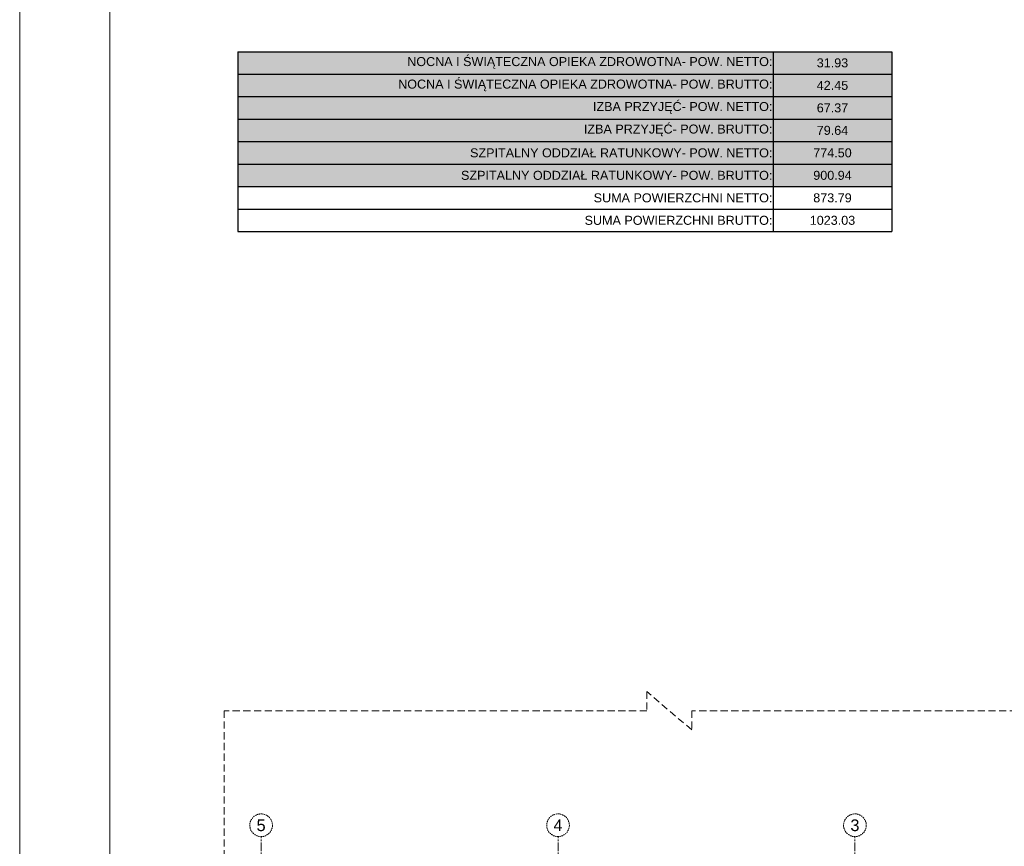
# Model space of a CAD drawing. Header units: millimetres. Extents: x -1413 to 4627, y 0 to 12711.
# Tile 65 of 247: x -1413 to 775, y 7839 to 9676. Entities that reach past the tile are written whole.
import ezdxf
from ezdxf.enums import TextEntityAlignment as Align

# ---------------------------------------------------------------- set-up
doc = ezdxf.new("R2010")
doc.units = ezdxf.units.MM
for name, pattern in [('ACAD_ISO02W100', [15, 12, -3]), ('CACHE2', [4.7625, 3.175, -1.5875]), ('CENTER2', [28.575, 19.05, -3.175, 3.175, -3.175]), ('DASHED2', [0.375, 0.25, -0.125])]:
    doc.linetypes.add(name, pattern=pattern)
for name, color, linetype, lineweight in [('SQ_HATCH', 140, 'Continuous', 13), ('SQ_Opisy', 7, 'Continuous', 18), ('SQ_Osie', 220, 'CENTER2', 9), ('SQ_ZAKRES_OPRACOWANIA', 7, 'ACAD_ISO02W100', 20)]:
    doc.layers.add(name, color=color, linetype=linetype, lineweight=lineweight)
doc.styles.get("Standard").update_dxf_attribs({"font": 'arial.ttf'})

# ---------------------------------------------------------------- blocks, each defined once
blk = doc.blocks.new('*T98')
at = {"layer": 'SQ_Opisy', "color": 0, "linetype": 'ByBlock', "lineweight": -2, "transparency": 16777216}
for p, q in [((0, 0), (1453.9, 0)), ((0, 0), (0, -400)), ((1189.9, 0), (1189.9, -400)), ((1453.9, 0), (1453.9, -400)), ((0, -50), (1453.9, -50)), ((0, -100), (1453.9, -100)), ((0, -150), (1453.9, -150)), ((0, -200), (1453.9, -200)), ((0, -250), (1453.9, -250)), ((0, -300), (1453.9, -300)), ((0, -350), (1453.9, -350)), ((0, -400), (1453.9, -400))]:
    blk.add_line(p, q, dxfattribs=at)
at = {"layer": 'SQ_Opisy', "color": 30, "true_color": 0xf8991e, "transparency": 16777216}
for points in [[(0, 0), (0, -50), (1189.9, 0), (1189.9, -50)], [(1189.9, 0), (1189.9, -50), (1453.9, 0), (1453.9, -50)], [(0, -50), (0, -100), (1189.9, -50), (1189.9, -100)], [(1189.9, -50), (1189.9, -100), (1453.9, -50), (1453.9, -100)]]:
    blk.add_solid(points, dxfattribs=at)
at = {"layer": 'SQ_Opisy', "color": 217, "true_color": 0x93278f, "transparency": 16777216}
for points in [[(0, -100), (0, -150), (1189.9, -100), (1189.9, -150)], [(1189.9, -100), (1189.9, -150), (1453.9, -100), (1453.9, -150)], [(0, -150), (0, -200), (1189.9, -150), (1189.9, -200)], [(1189.9, -150), (1189.9, -200), (1453.9, -150), (1453.9, -200)]]:
    blk.add_solid(points, dxfattribs=at)
at = {"layer": 'SQ_Opisy', "color": 240, "true_color": 0xed1f24, "transparency": 16777216}
for points in [[(0, -200), (0, -250), (1189.9, -200), (1189.9, -250)], [(0, -250), (0, -300), (1189.9, -250), (1189.9, -300)]]:
    blk.add_solid(points, dxfattribs=at)
at = {"layer": 'SQ_Opisy', "color": 242, "true_color": 0xcd2027, "transparency": 16777216}
for points in [[(1189.9, -200), (1189.9, -250), (1453.9, -200), (1453.9, -250)], [(1189.9, -250), (1189.9, -300), (1453.9, -250), (1453.9, -300)]]:
    blk.add_solid(points, dxfattribs=at)
at = {"layer": 'SQ_Opisy', "color": 0, "transparency": 16777216, "char_height": 20}
for s, insert, width, attachment_point in [('NOCNA I ŚWIĄTECZNA OPIEKA ZDROWOTNA- POW. NETTO:', (1188.4, -25), 1186.864, 6), ('31.93', (1321.9, -25), 261.06, 5), ('NOCNA I ŚWIĄTECZNA OPIEKA ZDROWOTNA- POW. BRUTTO:', (1188.4, -75), 1186.864, 6), ('42.45', (1321.9, -75), 261.06, 5), ('IZBA PRZYJĘĆ- POW. NETTO:', (1188.4, -125), 1186.864, 6), ('67.37', (1321.9, -125), 261.06, 5), ('IZBA PRZYJĘĆ- POW. BRUTTO:', (1188.4, -175), 1186.864, 6), ('79.64', (1321.9, -175), 261.06, 5), ('SZPITALNY ODDZIAŁ RATUNKOWY- POW. NETTO:', (1188.4, -225), 1186.864, 6), ('774.50', (1321.9, -225), 261.06, 5), ('SZPITALNY ODDZIAŁ RATUNKOWY- POW. BRUTTO:', (1188.4, -275), 1186.864, 6), ('900.94', (1321.9, -275), 261.06, 5), ('SUMA POWIERZCHNI NETTO:', (1188.4, -325), 1186.864, 6), ('873.79', (1321.9, -325), 261.06, 5), ('SUMA POWIERZCHNI BRUTTO:', (1188.4, -375), 1186.864, 6), ('1023.03', (1321.9, -375), 261.06, 5)]:
    blk.add_mtext(s, dxfattribs=dict(at, insert=insert, width=width, attachment_point=attachment_point))
blk = doc.blocks.new('osie bud A')
at = {"layer": 'SQ_Osie'}
for p, q in [((24134.3, 19372.6), (24134.3, 17597.3)), ((24794.3, 19372.6), (24794.3, 17597.3)), ((25454.3, 19372.6), (25454.3, 17597.3))]:
    blk.add_line(p, q, dxfattribs=at)
at = {"layer": 'SQ_Osie', "linetype": 'ByBlock'}
for centre in [(24134.3, 17572.1), (24794.3, 17572.1), (25454.3, 17572.1)]:
    blk.add_circle(centre, 25.2, dxfattribs=at)
at = {"layer": 'SQ_Osie'}
for s, p in [('3', (24134.3, 17572.1)), ('4', (24794.3, 17572.1)), ('5', (25454.3, 17572.1))]:
    blk.add_text(s, height=26, rotation=180, dxfattribs=at).set_placement(p, align=Align.MIDDLE_CENTER)
blk = doc.blocks.new('stan projektowany')
at = {"layer": 'SQ_HATCH'}
h = blk.add_hatch(dxfattribs=at)
h.set_pattern_fill('ANGLE')
h.set_pattern_definition([(0, (-10464.962, 6233.929), (0, 6.985), [5.08, -1.905]), (90, (-10464.962, 6233.929), (-6.985, 4e-16), [5.08, -1.905])])
h.paths.add_polyline_path([(-15233.1, 8198.7), (-15198.1, 8198.7), (-15176.6, 8198.7), (-15176.6, 8216.2), (-15144.6, 8216.2), (-15144.6, 8147.2), (-15144.6, 7886.2), (-15144.6, 7837.2), (-15144.6, 7734.8), (-15104.7, 7734.8), (-15104.6, 10535.6), (-15737.6, 10535.6), (-15737.6, 10615.6), (-15789.6, 10615.6), (-16075.6, 10615.6), (-16075.6, 9587.3), (-16120.1, 9587.3), (-16120.1, 9436.6), (-16071.6, 9436.6), (-16071.6, 9307.6), (-16259.6, 9307.6), (-16259.6, 8898.7), (-16704.6, 8898.7), (-16704.6, 7768.2), (-16704.6, 7751.8), (-16685.6, 7751.8), (-16685.6, 7130.6), (-16718.1, 7131.6), (-16718.1, 7178.2), (-16999.6, 7178.2), (-16999.6, 7808.2), (-19394.6, 7808.2), (-19394.6, 6211.2), (-19462.5, 6211.2), (-19462.5, 5925.5), (-18509.3, 5925.5), (-18509.3, 6211.2), (-17103, 6223), (-17103, 5881.5), (-15104.7, 5873.3), (-15104.7, 7734.8), (-15144.6, 7734.8), (-15144.6, 7707.2), (-15176.6, 7707.2), (-15176.6, 7706.7), (-15176.6, 7706.7), (-15259.9, 7706.7), (-15259.9, 7706.8), (-15259.9, 7707.2), (-15292.7, 7707.2), (-15292.7, 7696.7), (-15292.7, 7696.7), (-15292.7, 7706.7), (-15297.7, 7706.6), (-15297.7, 7699.4, 0.414214), (-15297.4, 7699.1), (-15296.5, 7699.1, -0.414214), (-15296.2, 7698.8), (-15296.2, 7696.9, 0.527766), (-15295.9, 7696.6, -0.450501), (-15295.3, 7696.1, -0.414104), (-15295.8, 7695.5), (-15295.1, 7695.5), (-15295.8, 7695.5, -0.414323), (-15296.3, 7696.1, -0.409171), (-15295.9, 7696.7, -0.450389), (-15296.2, 7696.9), (-15296.2, 7698.8, 0.414214), (-15296.5, 7699.1), (-15297.4, 7699.1, -0.414214), (-15297.7, 7699.4), (-15297.7, 7706.6), (-15292.7, 7706.7), (-15292.7, 7707.2), (-15259.9, 7707.2), (-15259.9, 7734.8), (-15473.3, 7734.8), (-15473.3, 7771.1, -0.414214), (-15477.3, 7775.1, -1), (-15469.3, 7775.1, -0.414214), (-15473.3, 7771.1), (-15473.3, 7749.3), (-15457.7, 7749.3), (-15457.7, 7760.1), (-15458, 7760.2), (-15458, 7773.9), (-15458, 7787.5), (-15457.7, 7799.3), (-15457.7, 7787.6), (-15431.6, 7791.4, -0.038172), (-15428, 7791.6, -0.032853), (-15424.8, 7791.4, -0.057631), (-15419.7, 7790.2, -0.057695), (-15415.5, 7788, -0.068919), (-15411.9, 7784.8, -0.070278), (-15409.4, 7780.9, -0.066142), (-15408.2, 7776.7, -0.045653), (-15407.9, 7773.2, -0.032968), (-15408.1, 7770.7, -0.068737), (-15409.4, 7766.3, -0.070278), (-15411.9, 7762.4, -0.068919), (-15415.5, 7759.2, -0.057695), (-15419.7, 7757, -0.057631), (-15424.8, 7755.8, -0.032853), (-15428, 7755.6, -0.033182), (-15431.2, 7755.8), (-15457.7, 7760.1), (-15457.7, 7749.3), (-15473.3, 7749.3), (-15473.3, 7734.8), (-15259.9, 7734.8), (-15259.9, 7837.1), (-15259.9, 7837.1), (-15259.9, 7837.1), (-15176.6, 7837.2), (-15176.6, 7734.8), (-15144.6, 7734.8), (-15144.6, 7837.2), (-15144.6, 7886.2), (-15176.6, 7886.2), (-15176.6, 8147.2), (-15176.6, 8163.7), (-15198.1, 8163.7), (-15233.1, 8163.7)])
at = {"layer": 'SQ_ZAKRES_OPRACOWANIA', "linetype": 'CACHE2', "ltscale": 5}
blk.add_lwpolyline([(-14814.6, 11778), (-15737.1, 11778), (-15737.1, 11735.4), (-15837.1, 11820.5), (-15837.1, 11778), (-17204.5, 11778), (-17204.5, 11035.8), (-17162, 11035.8), (-17247.1, 10935.8), (-17204.5, 10935.8), (-17204.5, 9500.9), (-17162, 9500.9), (-17247.1, 9400.9), (-17204.5, 9400.9), (-17204.5, 8139.9), (-18379.8, 8139.9), (-18379.8, 8097.4), (-18479.8, 8182.5), (-18479.8, 8139.9), (-19419.6, 8139.9), (-19419.6, 5921)], dxfattribs=at)
at = {"layer": 'SQ_Osie', "linetype": 'CACHE2', "ltscale": 5, "rotation": 180}
blk.add_blockref('osie bud A', (6117.1, 25457.6), dxfattribs=at)

msp = doc.modelspace()

# ---------------------------------------------------------------- hatches: boundary and pattern name
at = {"layer": 'SQ_HATCH'}
h = msp.add_hatch(dxfattribs=at)
h.set_pattern_fill('ANGLE')
h.set_pattern_definition([(0, (7995.666, 6233.929), (0, 6.985), [5.08, -1.905]), (90, (7995.666, 6233.929), (-6.985, 4e-16), [5.08, -1.905])])
h.paths.add_polyline_path([(3227.5, 8198.7), (3262.5, 8198.7), (3284, 8198.7), (3284, 8216.2), (3316, 8216.2), (3316, 8147.2), (3316, 7886.2), (3316, 7837.2), (3316, 7734.8), (3356, 7734.8), (3356, 10535.6), (2723, 10535.6), (2723, 10615.6), (2671, 10615.6), (2385, 10615.6), (2385, 9587.3), (2340.5, 9587.3), (2340.5, 9436.6), (2389, 9436.6), (2389, 9307.6), (2201, 9307.6), (2201, 8898.7), (1756, 8898.7), (1756, 7768.2), (1756, 7751.8), (1775.1, 7751.8), (1775.1, 7130.6), (1742.5, 7131.6), (1742.5, 7178.2), (1461, 7178.2), (1461, 7808.2), (-934, 7808.2), (-934, 6211.2), (-1001.9, 6211.2), (-1001.9, 5925.5), (-48.6, 5925.5), (-48.6, 6211.2), (1357.6, 6223), (1357.6, 5881.5), (3356, 5873.3), (3356, 7734.8), (3316, 7734.8), (3316, 7707.2), (3284, 7707.2), (3284, 7706.7), (3284, 7706.7), (3200.7, 7706.7), (3200.8, 7706.8), (3200.8, 7707.2), (3167.9, 7707.2), (3167.9, 7696.7), (3167.9, 7696.7), (3167.9, 7706.7), (3162.9, 7706.6), (3162.9, 7699.4, 0.414214), (3163.2, 7699.1), (3164.1, 7699.1, -0.414214), (3164.4, 7698.8), (3164.4, 7696.9, 0.527766), (3164.8, 7696.6, -0.450501), (3165.4, 7696.1, -0.414104), (3164.8, 7695.5), (3165.6, 7695.5), (3164.8, 7695.5, -0.414323), (3164.3, 7696.1, -0.409171), (3164.8, 7696.7, -0.450389), (3164.4, 7696.9), (3164.4, 7698.8, 0.414214), (3164.1, 7699.1), (3163.2, 7699.1, -0.414214), (3162.9, 7699.4), (3162.9, 7706.6), (3167.9, 7706.7), (3167.9, 7707.2), (3200.8, 7707.2), (3200.8, 7734.8), (2987.3, 7734.8), (2987.3, 7771.1, -0.414214), (2983.3, 7775.1, -1), (2991.3, 7775.1, -0.414214), (2987.3, 7771.1), (2987.3, 7749.3), (3002.9, 7749.3), (3002.9, 7760.1), (3002.7, 7760.2), (3002.7, 7773.9), (3002.7, 7787.5), (3002.9, 7799.3), (3002.9, 7787.6), (3029, 7791.4, -0.038172), (3032.6, 7791.6, -0.032853), (3035.8, 7791.4, -0.057631), (3040.9, 7790.2, -0.057695), (3045.1, 7788, -0.068919), (3048.8, 7784.8, -0.070278), (3051.2, 7780.9, -0.066142), (3052.5, 7776.7, -0.045653), (3052.7, 7773.2, -0.032968), (3052.5, 7770.7, -0.068737), (3051.2, 7766.3, -0.070278), (3048.8, 7762.4, -0.068919), (3045.1, 7759.2, -0.057695), (3040.9, 7757, -0.057631), (3035.8, 7755.8, -0.032853), (3032.6, 7755.6, -0.033182), (3029.5, 7755.8), (3002.9, 7760.1), (3002.9, 7749.3), (2987.3, 7749.3), (2987.3, 7734.8), (3200.8, 7734.8), (3200.8, 7837.1), (3200.7, 7837.1), (3200.8, 7837.1), (3284, 7837.2), (3284, 7734.8), (3316, 7734.8), (3316, 7837.2), (3316, 7886.2), (3284, 7886.2), (3284, 8147.2), (3284, 8163.7), (3262.5, 8163.7), (3227.5, 8163.7)])

# ---------------------------------------------------------------- linework, layer by layer
at = {"layer": 'SQ_Opisy', "color": 7, "lineweight": 9, "true_color": 0xf7f7f7}
msp.add_lwpolyline([(-1413.2, 4301.1), (4626.8, 4301.1), (4626.8, 12711.1), (-1413.2, 12711.1)], close=True, dxfattribs=at)
at = {"layer": 'SQ_Opisy', "lineweight": 9}
msp.add_lwpolyline([(-1213.2, 4351.1), (4576.8, 4351.1), (4576.8, 12661.1), (-1213.2, 12661.1)], close=True, dxfattribs=at)

# ---------------------------------------------------------------- block references
msp.add_blockref('*T98', (-928.4, 9605))
at = {"layer": 'SQ_ZAKRES_OPRACOWANIA', "color": 251, "linetype": 'DASHED2', "ltscale": 100, "true_color": 0x636466}
msp.add_blockref('stan projektowany', (18460.6, 0), dxfattribs=at)

doc.saveas('drawing.dxf')
